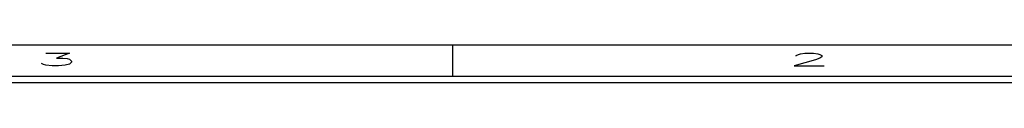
# Model space of a CAD drawing. Header units: inches. Extents: x -14.1 to 21.9, y -36.2 to -13.1.
# Tile 73 of 74: x 6.206 to 14.055, y -13.38 to -13.08. Entities that reach past the tile are written whole.
import ezdxf

# ---------------------------------------------------------------- set-up
doc = ezdxf.new("R2010")
doc.units = ezdxf.units.IN
doc.header["$LTSCALE"] = 0.5
doc.header["$MEASUREMENT"] = 0
doc.layers.add('SID-M-D', color=42, linetype='Continuous')
doc.layers.add('SID-M-S', color=105, linetype='Continuous')
doc.styles.add('R', font='ROMAND.SHX')

# ---------------------------------------------------------------- blocks, each defined once
blk = doc.blocks.new('*U27')
at = {"layer": 'SID-M-S'}
for p, q in [((0, 22.55), (-34, 22.55)), ((-11, 22.55), (-11, 22.3)), ((0, 22.3), (-34, 22.3)), ((0, 22.25), (-34, 22.25))]:
    blk.add_line(p, q, dxfattribs=at)
at = {"layer": 'SID-M-D', "style": 'R', "width": 4}
for s, p in [('3', (-14.3275, 22.3857)), ('2', (-8.3275, 22.3857))]:
    blk.add_text(s, height=0.1, dxfattribs=at).set_placement(p)

msp = doc.modelspace()

# ---------------------------------------------------------------- block references
at = {"layer": 'SID-M-D'}
msp.add_blockref('*U27', (20.65495, -35.63028), dxfattribs=at)

doc.saveas('drawing.dxf')
